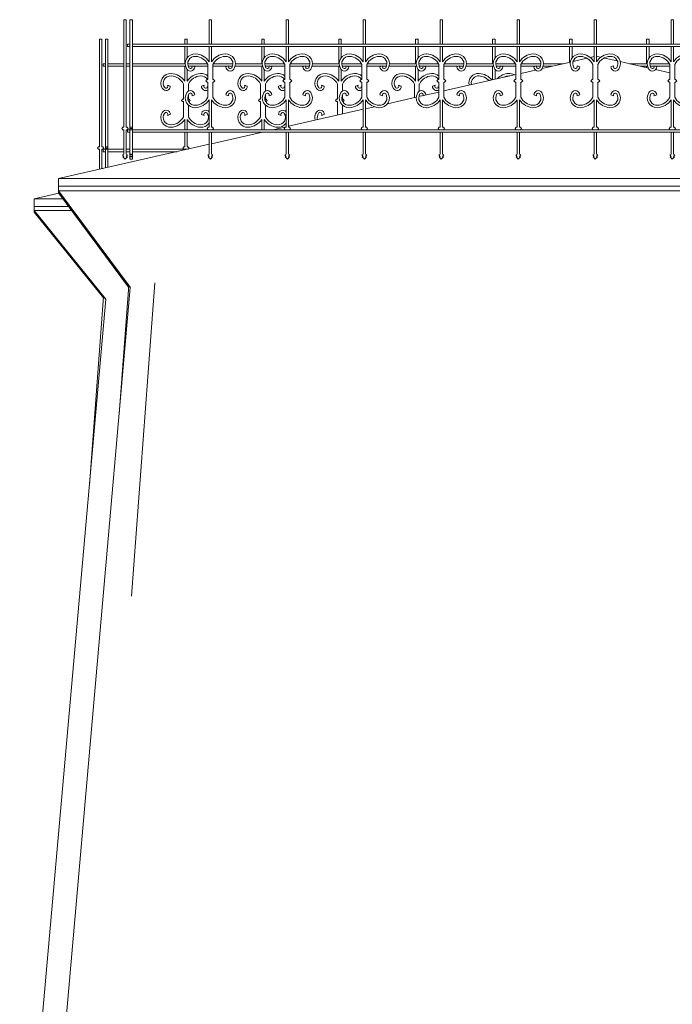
# Model space of a CAD drawing. Header units: metres. Extents: x -29 to 1.8, y -0.8 to 24.3.
# Tile 5 of 6: x -5.2 to -2.5, y 20.3 to 24.3. Entities that reach past the tile are written whole.
import ezdxf

# ---------------------------------------------------------------- set-up
doc = ezdxf.new("R2010")
doc.units = ezdxf.units.M
doc.layers.add('AV-STAVBA', color=7, linetype='Continuous', lineweight=18)

# ---------------------------------------------------------------- blocks, each defined once
blk = doc.blocks.new('Railing - BA_Kovaný sloupek_střecha-V3-Pohled JZ')
at = {"layer": 'AV-STAVBA'}
for p, q in [((-1.9072, 24.3), (-1.9172, 24.3)), ((-1.9172, 24.3), (-1.9172, 24.2)), ((-1.9072, 24.2), (-1.9072, 24.3)), ((-1.9172, 24.19), (-1.9172, 24.1282)), ((-1.9072, 24.1282), (-1.9072, 24.19)), ((-1.976, 24.1076), (-1.9871, 24.1115)), ((-1.9222, 24.117), (-1.9222, 24.055)), ((-1.9022, 24.055), (-1.9022, 24.117)), ((-1.8373, 24.1115), (-1.8484, 24.1076)), ((-1.9257, 24.055), (-1.9303, 24.05)), ((-1.9303, 24.05), (-1.9257, 24.045)), ((-1.9222, 24.055), (-1.9257, 24.055)), ((-1.9257, 24.045), (-1.9222, 24.045)), ((-1.9222, 24.045), (-1.9222, 23.983)), ((-1.8987, 24.055), (-1.9022, 24.055)), ((-1.9022, 23.983), (-1.9022, 24.045)), ((-1.9022, 24.045), (-1.8987, 24.045)), ((-1.8941, 24.05), (-1.8987, 24.055)), ((-1.8987, 24.045), (-1.8941, 24.05)), ((-1.9871, 23.9885), (-1.976, 23.9924)), ((-1.9172, 23.9718), (-1.9172, 23.86)), ((-1.9072, 23.86), (-1.9072, 23.9718)), ((-1.8484, 23.9924), (-1.8373, 23.9885)), ((-1.9207, 23.86), (-1.9253, 23.855)), ((-1.9253, 23.855), (-1.9207, 23.85)), ((-1.9172, 23.86), (-1.9207, 23.86)), ((-1.9037, 23.86), (-1.9072, 23.86)), ((-1.8991, 23.855), (-1.9037, 23.86)), ((-1.9037, 23.85), (-1.8991, 23.855)), ((-1.9172, 23.84), (-1.9172, 23.75)), ((-1.9072, 23.75), (-1.9072, 23.84)), ((-1.9172, 23.75), (-1.9229, 23.7467)), ((-1.9229, 23.7467), (-1.9172, 23.741)), ((-1.9172, 23.741), (-1.9215, 23.7385)), ((-1.9215, 23.7385), (-1.9122, 23.7292)), ((-1.9122, 23.7292), (-1.9029, 23.7385)), ((-1.9015, 23.7467), (-1.9072, 23.75)), ((-1.9072, 23.741), (-1.9015, 23.7467)), ((-1.9029, 23.7385), (-1.9072, 23.741))]:
    blk.add_line(p, q, dxfattribs=at)
for centre, radius, start, end in [((-1.9746, 24.12), 0.0401, 86.5286, 213.3212), ((-1.9746, 24.12), 0.0301, 86.5286, 213.3212), ((-1.9765, 24.0891), 0.061, 27.1606, 86.5286), ((-1.9765, 24.0891), 0.071, 33.3985, 86.5286), ((-1.8479, 24.0891), 0.071, 93.4714, 146.6015), ((-1.8479, 24.0891), 0.061, 93.4714, 152.8394), ((-1.8498, 24.12), 0.0401, 326.6788, 93.4714), ((-1.8498, 24.12), 0.0301, 326.6788, 93.4714), ((-1.9935, 24.1076), 0.0175, 213.3212, 0), ((-1.9935, 24.1076), 0.0075, 213.3212, 31.6188), ((-1.8309, 24.1076), 0.0175, 180, 326.6788), ((-1.8309, 24.1076), 0.0075, 148.3812, 326.6788), ((-1.9935, 23.9924), 0.0175, 0, 146.6788), ((-1.8309, 23.9924), 0.0175, 33.3212, 180), ((-1.9746, 23.98), 0.0401, 146.6788, 273.4714), ((-1.9746, 23.98), 0.0301, 146.6803, 273.4714), ((-1.9935, 23.9924), 0.0075, 328.3812, 146.6788), ((-1.9765, 24.0109), 0.061, 273.4714, 332.8394), ((-1.9765, 24.0109), 0.071, 273.4714, 326.6015), ((-1.8479, 24.0109), 0.071, 213.3985, 266.5286), ((-1.8479, 24.0109), 0.061, 207.1606, 266.5286), ((-1.8498, 23.98), 0.0401, 266.5286, 33.3212), ((-1.8498, 23.98), 0.0301, 266.5286, 33.3197), ((-1.8309, 23.9924), 0.0075, 33.3212, 211.6188)]:
    blk.add_arc(centre, radius, start, end, dxfattribs=at)
blk = doc.blocks.new('Railing - BA_Kovaný sloupek_střecha_roh-V4-Pohled JZ')
at = {"layer": 'AV-STAVBA'}
for p, q in [((-4.7612, 24.0814), (-4.7612, 24.3)), ((-4.7512, 24.3), (-4.7612, 24.3)), ((-4.7512, 24.3), (-4.7512, 24.0814)), ((-4.7612, 23.86), (-4.7612, 24.0814)), ((-4.7512, 24.0814), (-4.7512, 23.86)), ((-4.7612, 23.855), (-4.7612, 23.86)), ((-4.7612, 23.86), (-4.7512, 23.86)), ((-4.7612, 23.85), (-4.7612, 23.855)), ((-4.7612, 23.855), (-4.7512, 23.855)), ((-4.7612, 23.75), (-4.7612, 23.85)), ((-4.7612, 23.85), (-4.7512, 23.85)), ((-4.7512, 23.86), (-4.7512, 23.855)), ((-4.7512, 23.855), (-4.7512, 23.85)), ((-4.7512, 23.85), (-4.7512, 23.75)), ((-4.7612, 23.7467), (-4.7612, 23.75)), ((-4.7612, 23.75), (-4.7512, 23.75)), ((-4.7612, 23.741), (-4.7612, 23.7467)), ((-4.7612, 23.7467), (-4.7512, 23.7467)), ((-4.7612, 23.7385), (-4.7612, 23.741)), ((-4.7612, 23.741), (-4.7512, 23.741)), ((-4.7612, 23.7292), (-4.7612, 23.7385)), ((-4.7612, 23.7385), (-4.7512, 23.7385)), ((-4.7612, 23.7292), (-4.7512, 23.7292)), ((-4.7512, 23.75), (-4.7512, 23.7467)), ((-4.7512, 23.7467), (-4.7512, 23.741)), ((-4.7512, 23.741), (-4.7512, 23.7385)), ((-4.7512, 23.7385), (-4.7512, 23.7292))]:
    blk.add_line(p, q, dxfattribs=at)
blk = doc.blocks.new('Railing - BA_Kovaný sloupek_střecha_roh-V5-Pohled JZ')
at = {"layer": 'AV-STAVBA'}
for p, q in [((-4.7762, 24.3), (-4.7862, 24.3)), ((-4.7862, 24.3), (-4.7862, 24.0814)), ((-4.7762, 24.0814), (-4.7762, 24.3)), ((-4.7862, 24.0814), (-4.7862, 23.86)), ((-4.7762, 23.86), (-4.7762, 24.0814)), ((-4.7897, 23.86), (-4.7942, 23.855)), ((-4.7942, 23.855), (-4.7897, 23.85)), ((-4.7862, 23.86), (-4.7897, 23.86)), ((-4.7897, 23.85), (-4.7862, 23.85)), ((-4.7862, 23.85), (-4.7862, 23.75)), ((-4.7726, 23.86), (-4.7762, 23.86)), ((-4.7762, 23.85), (-4.7726, 23.85)), ((-4.7762, 23.75), (-4.7762, 23.85)), ((-4.7681, 23.855), (-4.7726, 23.86)), ((-4.7726, 23.85), (-4.7681, 23.855)), ((-4.7862, 23.75), (-4.7919, 23.7467)), ((-4.7919, 23.7467), (-4.7862, 23.741)), ((-4.7862, 23.741), (-4.7905, 23.7385)), ((-4.7905, 23.7385), (-4.7812, 23.7292)), ((-4.7812, 23.7292), (-4.7718, 23.7385)), ((-4.7705, 23.7467), (-4.7762, 23.75)), ((-4.7762, 23.741), (-4.7705, 23.7467)), ((-4.7718, 23.7385), (-4.7762, 23.741))]:
    blk.add_line(p, q, dxfattribs=at)
blk = doc.blocks.new('Railing - Railing-1526271-Pohled JZ')
at = {"layer": 'AV-STAVBA'}
for p, q in [((-4.7712, 24.19), (-4.7712, 24.2)), ((-4.7712, 24.2), (-4.7612, 24.2)), ((-4.7612, 24.19), (-4.7712, 24.19)), ((-4.7512, 24.2), (-0.9432, 24.2)), ((-0.9432, 24.19), (-4.7512, 24.19)), ((-4.7712, 23.84), (-4.7712, 23.85)), ((-4.7712, 23.85), (-4.7612, 23.85)), ((-4.7512, 23.85), (-0.9432, 23.85)), ((-4.7612, 23.84), (-4.7712, 23.84)), ((-0.9432, 23.84), (-4.7512, 23.84))]:
    blk.add_line(p, q, dxfattribs=at)
for name, p in [('Railing - BA_Kovaný sloupek_střecha_roh-V5-Pohled JZ', (0, 0)), ('Railing - BA_Kovaný sloupek_střecha_roh-V4-Pohled JZ', (0, 0)), ('Railing - BA_Kovaný sloupek_střecha-V3-Pohled JZ', (-2.52, 0)), ('Railing - BA_Kovaný sloupek_střecha-V3-Pohled JZ', (-2.205, 0)), ('Railing - BA_Kovaný sloupek_střecha-V3-Pohled JZ', (-1.89, 0)), ('Railing - BA_Kovaný sloupek_střecha-V3-Pohled JZ', (-1.575, 0)), ('Railing - BA_Kovaný sloupek_střecha-V3-Pohled JZ', (-1.26, 0)), ('Railing - BA_Kovaný sloupek_střecha-V3-Pohled JZ', (-0.945, 0)), ('Railing - BA_Kovaný sloupek_střecha-V3-Pohled JZ', (-0.63, 0))]:
    blk.add_blockref(name, p)
blk = doc.blocks.new('Railing - BA_Kovaný sloupek_střecha-V11-Pohled JZ')
at = {"layer": 'AV-STAVBA'}
for p, q in [((-2.6372, 24.22), (-2.6472, 24.22)), ((-2.6472, 24.22), (-2.6472, 24.2)), ((-2.6372, 24.2), (-2.6372, 24.22)), ((-2.6472, 24.19), (-2.6472, 24.12)), ((-2.6372, 24.1431), (-2.6372, 24.19)), ((-2.6472, 24.11), (-2.6472, 24.1039))]:
    blk.add_line(p, q, dxfattribs=at)
blk = doc.blocks.new('Railing - BA_Kovaný sloupek_střecha-V12-Pohled JZ')
at = {"layer": 'AV-STAVBA'}
for p, q in [((-2.9522, 24.22), (-2.9622, 24.22)), ((-2.9622, 24.22), (-2.9622, 24.2)), ((-2.9522, 24.2), (-2.9522, 24.22)), ((-2.9622, 24.19), (-2.9622, 24.126)), ((-2.9522, 24.1431), (-2.9522, 24.19))]:
    blk.add_line(p, q, dxfattribs=at)
blk = doc.blocks.new('Railing - BA_Kovaný sloupek_střecha-V13-Pohled JZ')
at = {"layer": 'AV-STAVBA'}
for p, q in [((-3.2672, 24.22), (-3.2772, 24.22)), ((-3.2772, 24.22), (-3.2772, 24.2)), ((-3.2672, 24.2), (-3.2672, 24.22)), ((-3.2772, 24.19), (-3.2772, 24.12)), ((-3.2672, 24.1431), (-3.2672, 24.19)), ((-3.2772, 24.11), (-3.2772, 24.0543)), ((-3.2672, 24.0566), (-3.2672, 24.0969))]:
    blk.add_line(p, q, dxfattribs=at)
for centre, radius, start, end in [((-3.3346, 24.04), 0.0401, 86.5286, 191.1197), ((-3.3346, 24.04), 0.0301, 86.5286, 190.554), ((-3.3365, 24.0091), 0.061, 43.3466, 86.5286), ((-3.3365, 24.0091), 0.071, 38.7973, 86.5286), ((-3.2079, 24.0091), 0.071, 93.4714, 134.9385), ((-3.2079, 24.0091), 0.061, 93.4714, 113.8162), ((-3.2098, 24.04), 0.0401, 59.4114, 93.4714), ((-3.2098, 24.04), 0.0301, 88.231, 93.4714)]:
    blk.add_arc(centre, radius, start, end, dxfattribs=at)
blk = doc.blocks.new('Railing - BA_Kovaný sloupek_střecha-V14-Pohled JZ')
at = {"layer": 'AV-STAVBA'}
for p, q in [((-3.5822, 24.22), (-3.5922, 24.22)), ((-3.5922, 24.22), (-3.5922, 24.2)), ((-3.5822, 24.2), (-3.5822, 24.22)), ((-3.5922, 24.19), (-3.5922, 24.12)), ((-3.5822, 24.1431), (-3.5822, 24.19)), ((-3.5922, 24.11), (-3.5922, 24.0482)), ((-3.5822, 24.0482), (-3.5822, 24.0969)), ((-3.651, 24.0276), (-3.6621, 24.0315)), ((-3.5972, 24.037), (-3.5972, 23.9814)), ((-3.5772, 24.0075), (-3.5772, 24.037)), ((-3.5123, 24.0315), (-3.5234, 24.0276)), ((-3.5772, 23.986), (-3.5772, 23.9916))]:
    blk.add_line(p, q, dxfattribs=at)
for centre, radius, start, end in [((-3.6496, 24.04), 0.0401, 86.5286, 213.3212), ((-3.6496, 24.04), 0.0301, 86.5286, 213.3212), ((-3.6515, 24.0091), 0.061, 27.1606, 86.5286), ((-3.6515, 24.0091), 0.071, 33.3985, 86.5286), ((-3.5229, 24.0091), 0.071, 93.4714, 146.6015), ((-3.5229, 24.0091), 0.061, 93.4714, 152.8394), ((-3.5248, 24.04), 0.0401, 46.1312, 93.4714), ((-3.5248, 24.04), 0.0301, 30.1697, 93.4714), ((-3.6685, 24.0276), 0.0175, 213.3212, 0), ((-3.6685, 24.0276), 0.0075, 213.3212, 31.6188), ((-3.5059, 24.0276), 0.0175, 180, 297.3431), ((-3.5059, 24.0276), 0.0075, 148.3812, 326.6788), ((-3.5248, 24.04), 0.0301, 326.6788, 337.2228)]:
    blk.add_arc(centre, radius, start, end, dxfattribs=at)
blk = doc.blocks.new('Railing - BA_Kovaný sloupek_střecha-V15-Pohled JZ')
at = {"layer": 'AV-STAVBA'}
for p, q in [((-3.8972, 24.22), (-3.9072, 24.22)), ((-3.9072, 24.22), (-3.9072, 24.2)), ((-3.8972, 24.2), (-3.8972, 24.22)), ((-3.9072, 24.19), (-3.9072, 24.12)), ((-3.8972, 24.1431), (-3.8972, 24.19)), ((-3.9072, 24.11), (-3.9072, 24.0482)), ((-3.8972, 24.0482), (-3.8972, 24.0969)), ((-3.966, 24.0276), (-3.9771, 24.0315)), ((-3.9122, 24.037), (-3.9122, 23.975)), ((-3.8922, 24.0075), (-3.8922, 24.037)), ((-3.8273, 24.0315), (-3.8384, 24.0276)), ((-3.9157, 23.975), (-3.9203, 23.97)), ((-3.9203, 23.97), (-3.9157, 23.965)), ((-3.9122, 23.975), (-3.9157, 23.975)), ((-3.9157, 23.965), (-3.9122, 23.965)), ((-3.9122, 23.965), (-3.9122, 23.9097)), ((-3.8922, 23.975), (-3.8922, 23.9916)), ((-3.8887, 23.975), (-3.8922, 23.975)), ((-3.8904, 23.965), (-3.8887, 23.965)), ((-3.8841, 23.97), (-3.8887, 23.975)), ((-3.8887, 23.965), (-3.8841, 23.97)), ((-3.8922, 23.9143), (-3.8922, 23.9513)), ((-3.9771, 23.9085), (-3.966, 23.9124))]:
    blk.add_line(p, q, dxfattribs=at)
for centre, radius, start, end in [((-3.9646, 24.04), 0.0401, 86.5286, 213.3212), ((-3.9646, 24.04), 0.0301, 86.5286, 213.3212), ((-3.9665, 24.0091), 0.061, 27.1606, 86.5286), ((-3.9665, 24.0091), 0.071, 33.3985, 86.5286), ((-3.8379, 24.0091), 0.071, 93.4714, 146.6015), ((-3.8379, 24.0091), 0.061, 93.4714, 152.8394), ((-3.8398, 24.04), 0.0401, 46.1312, 93.4714), ((-3.8398, 24.04), 0.0301, 30.1697, 93.4714), ((-3.9835, 24.0276), 0.0175, 213.3212, 0), ((-3.9835, 24.0276), 0.0075, 213.3212, 31.6188), ((-3.8209, 24.0276), 0.0175, 180, 297.3431), ((-3.8209, 24.0276), 0.0075, 148.3812, 326.6788), ((-3.8398, 24.04), 0.0301, 326.6788, 337.2228), ((-3.9835, 23.9124), 0.0175, 0, 146.6788), ((-3.9646, 23.9), 0.0401, 146.6788, 195.9095), ((-3.9646, 23.9), 0.0301, 146.6788, 196.9312), ((-3.9835, 23.9124), 0.0075, 328.3812, 146.6788)]:
    blk.add_arc(centre, radius, start, end, dxfattribs=at)
blk = doc.blocks.new('Railing - BA_Kovaný sloupek_střecha-V16-Pohled JZ')
at = {"layer": 'AV-STAVBA'}
for p, q in [((-4.2122, 24.22), (-4.2222, 24.22)), ((-4.2222, 24.22), (-4.2222, 24.2)), ((-4.2122, 24.2), (-4.2122, 24.22)), ((-4.2222, 24.19), (-4.2222, 24.12)), ((-4.2122, 24.1431), (-4.2122, 24.19)), ((-4.2222, 24.11), (-4.2222, 24.0482)), ((-4.2122, 24.0482), (-4.2122, 24.0969)), ((-4.281, 24.0276), (-4.2921, 24.0315)), ((-4.2272, 24.037), (-4.2272, 23.975)), ((-4.2072, 24.0075), (-4.2072, 24.037)), ((-4.1423, 24.0315), (-4.1534, 24.0276)), ((-4.2307, 23.975), (-4.2353, 23.97)), ((-4.2353, 23.97), (-4.2307, 23.965)), ((-4.2272, 23.975), (-4.2307, 23.975)), ((-4.2307, 23.965), (-4.2272, 23.965)), ((-4.2272, 23.965), (-4.2272, 23.903)), ((-4.2072, 23.975), (-4.2072, 23.9916)), ((-4.2037, 23.975), (-4.2072, 23.975)), ((-4.2045, 23.965), (-4.2037, 23.965)), ((-4.1991, 23.97), (-4.2037, 23.975)), ((-4.2037, 23.965), (-4.1991, 23.97)), ((-4.2072, 23.903), (-4.2072, 23.9513)), ((-4.2921, 23.9085), (-4.281, 23.9124)), ((-4.2222, 23.8918), (-4.2222, 23.85)), ((-4.2122, 23.85), (-4.2122, 23.8918)), ((-4.1534, 23.9124), (-4.1423, 23.9085))]:
    blk.add_line(p, q, dxfattribs=at)
for centre, radius, start, end in [((-4.2796, 24.04), 0.0401, 86.5286, 213.3212), ((-4.2796, 24.04), 0.0301, 86.5286, 213.3212), ((-4.2815, 24.0091), 0.061, 27.1606, 86.5286), ((-4.2815, 24.0091), 0.071, 33.3985, 86.5286), ((-4.1529, 24.0091), 0.071, 93.4714, 146.6015), ((-4.1529, 24.0091), 0.061, 93.4714, 152.8394), ((-4.1548, 24.04), 0.0401, 46.1312, 93.4714), ((-4.1548, 24.04), 0.0301, 30.1697, 93.4714), ((-4.2985, 24.0276), 0.0175, 213.3212, 0), ((-4.2985, 24.0276), 0.0075, 213.3212, 31.6188), ((-4.1359, 24.0276), 0.0175, 180, 297.3431), ((-4.1359, 24.0276), 0.0075, 148.3812, 326.6788), ((-4.1548, 24.04), 0.0301, 326.6788, 337.2228), ((-4.2985, 23.9124), 0.0175, 0, 146.6788), ((-4.1359, 23.9124), 0.0175, 37.9168, 180), ((-4.2796, 23.9), 0.0401, 146.6788, 273.4714), ((-4.2796, 23.9), 0.0301, 146.6788, 273.4714), ((-4.2985, 23.9124), 0.0075, 328.3812, 146.6788), ((-4.2815, 23.9309), 0.061, 273.4714, 332.8394), ((-4.2815, 23.9309), 0.071, 273.4714, 326.6015), ((-4.1529, 23.9309), 0.071, 213.3985, 266.5286), ((-4.1529, 23.9309), 0.061, 207.1606, 266.5286), ((-4.1548, 23.9), 0.0301, 266.5286, 33.3212), ((-4.1359, 23.9124), 0.0075, 33.3212, 211.6188), ((-4.1548, 23.9), 0.0401, 266.5286, 322.8808)]:
    blk.add_arc(centre, radius, start, end, dxfattribs=at)
blk = doc.blocks.new('Railing - BA_Kovaný sloupek_střecha-V17-Pohled JZ')
at = {"layer": 'AV-STAVBA'}
for p, q in [((-4.5272, 24.22), (-4.5372, 24.22)), ((-4.5372, 24.22), (-4.5372, 24.2)), ((-4.5272, 24.2), (-4.5272, 24.22)), ((-4.5372, 24.19), (-4.5372, 24.12)), ((-4.5272, 24.1431), (-4.5272, 24.19)), ((-4.5372, 24.11), (-4.5372, 24.0482)), ((-4.5272, 24.0482), (-4.5272, 24.0969)), ((-4.596, 24.0276), (-4.6071, 24.0315)), ((-4.5422, 24.037), (-4.5422, 23.975)), ((-4.5222, 24.0075), (-4.5222, 24.037)), ((-4.4573, 24.0315), (-4.4684, 24.0276)), ((-4.5457, 23.975), (-4.5503, 23.97)), ((-4.5503, 23.97), (-4.5457, 23.965)), ((-4.5422, 23.975), (-4.5457, 23.975)), ((-4.5457, 23.965), (-4.5422, 23.965)), ((-4.5422, 23.965), (-4.5422, 23.903)), ((-4.5222, 23.975), (-4.5222, 23.9916)), ((-4.5187, 23.975), (-4.5222, 23.975)), ((-4.5204, 23.965), (-4.5187, 23.965)), ((-4.5141, 23.97), (-4.5187, 23.975)), ((-4.5187, 23.965), (-4.5141, 23.97)), ((-4.5222, 23.903), (-4.5222, 23.9513)), ((-4.6071, 23.9085), (-4.596, 23.9124)), ((-4.5372, 23.8918), (-4.5372, 23.85)), ((-4.5272, 23.85), (-4.5272, 23.8918)), ((-4.4684, 23.9124), (-4.4573, 23.9085)), ((-4.5372, 23.84), (-4.5372, 23.78)), ((-4.5272, 23.78), (-4.5272, 23.84)), ((-4.5407, 23.78), (-4.5453, 23.775)), ((-4.5453, 23.775), (-4.5407, 23.77)), ((-4.5372, 23.78), (-4.5407, 23.78)), ((-4.5237, 23.78), (-4.5272, 23.78)), ((-4.5191, 23.775), (-4.5237, 23.78)), ((-4.523, 23.7707), (-4.5191, 23.775))]:
    blk.add_line(p, q, dxfattribs=at)
for centre, radius, start, end in [((-4.5946, 24.04), 0.0401, 86.5286, 213.3212), ((-4.5946, 24.04), 0.0301, 86.5286, 213.3212), ((-4.5965, 24.0091), 0.061, 27.1606, 86.5286), ((-4.5965, 24.0091), 0.071, 33.3985, 86.5286), ((-4.4679, 24.0091), 0.071, 93.4714, 146.6015), ((-4.4679, 24.0091), 0.061, 93.4714, 152.8394), ((-4.4698, 24.04), 0.0401, 46.1312, 93.4714), ((-4.4698, 24.04), 0.0301, 30.1697, 93.4714), ((-4.6135, 24.0276), 0.0175, 213.3212, 0), ((-4.6135, 24.0276), 0.0075, 213.3212, 31.6188), ((-4.4509, 24.0276), 0.0175, 180, 297.3431), ((-4.4509, 24.0276), 0.0075, 148.3812, 326.6788), ((-4.4698, 24.04), 0.0301, 326.6788, 337.2228), ((-4.6135, 23.9124), 0.0175, 0, 146.6788), ((-4.4509, 23.9124), 0.0175, 37.9168, 180), ((-4.5946, 23.9), 0.0401, 146.6788, 273.4714), ((-4.5946, 23.9), 0.0301, 146.6788, 273.4714), ((-4.6135, 23.9124), 0.0075, 328.3812, 146.6788), ((-4.5965, 23.9309), 0.061, 273.4714, 332.8394), ((-4.5965, 23.9309), 0.071, 273.4714, 326.6015), ((-4.4679, 23.9309), 0.071, 213.3985, 266.5286), ((-4.4679, 23.9309), 0.061, 207.1606, 266.5286), ((-4.4698, 23.9), 0.0301, 266.5286, 33.3212), ((-4.4509, 23.9124), 0.0075, 33.3212, 211.6188), ((-4.4698, 23.9), 0.0401, 266.5286, 322.8808)]:
    blk.add_arc(centre, radius, start, end, dxfattribs=at)
blk = doc.blocks.new('Railing - BA_Kovaný sloupek_střecha_roh-V19-Pohled JZ')
at = {"layer": 'AV-STAVBA'}
for p, q in [((-4.8612, 24.0014), (-4.8612, 24.22)), ((-4.8512, 24.22), (-4.8612, 24.22)), ((-4.8512, 24.22), (-4.8512, 24.0014)), ((-4.8612, 23.78), (-4.8612, 24.0014)), ((-4.8512, 24.0014), (-4.8512, 23.78)), ((-4.8612, 23.775), (-4.8612, 23.78)), ((-4.8612, 23.78), (-4.8512, 23.78)), ((-4.8612, 23.77), (-4.8612, 23.775)), ((-4.8612, 23.775), (-4.8512, 23.775)), ((-4.8612, 23.6937), (-4.8612, 23.77)), ((-4.8612, 23.77), (-4.8512, 23.77)), ((-4.8512, 23.78), (-4.8512, 23.775)), ((-4.8512, 23.775), (-4.8512, 23.77)), ((-4.8512, 23.77), (-4.8512, 23.696))]:
    blk.add_line(p, q, dxfattribs=at)
blk = doc.blocks.new('Railing - BA_Kovaný sloupek_střecha_roh-V20-Pohled JZ')
at = {"layer": 'AV-STAVBA'}
for p, q in [((-4.8762, 24.22), (-4.8862, 24.22)), ((-4.8862, 24.22), (-4.8862, 24.0014)), ((-4.8762, 24.0014), (-4.8762, 24.22)), ((-4.8862, 24.0014), (-4.8862, 23.78)), ((-4.8762, 23.78), (-4.8762, 24.0014)), ((-4.8897, 23.78), (-4.8942, 23.775)), ((-4.8942, 23.775), (-4.8897, 23.77)), ((-4.8862, 23.78), (-4.8897, 23.78)), ((-4.8897, 23.77), (-4.8862, 23.77)), ((-4.8862, 23.77), (-4.8862, 23.688)), ((-4.8726, 23.78), (-4.8762, 23.78)), ((-4.8762, 23.77), (-4.8726, 23.77)), ((-4.8762, 23.6903), (-4.8762, 23.77)), ((-4.8681, 23.775), (-4.8726, 23.78)), ((-4.8726, 23.77), (-4.8681, 23.775))]:
    blk.add_line(p, q, dxfattribs=at)
blk = doc.blocks.new('Railing - Railing-1527304-Pohled JZ')
at = {"layer": 'AV-STAVBA'}
for p, q in [((-4.8712, 24.11), (-4.8712, 24.12)), ((-4.8712, 24.12), (-4.8612, 24.12)), ((-4.8612, 24.11), (-4.8712, 24.11)), ((-4.8512, 24.12), (-4.7862, 24.12)), ((-4.7862, 24.11), (-4.8512, 24.11)), ((-4.7762, 24.12), (-4.7612, 24.12)), ((-4.7612, 24.11), (-4.7762, 24.11)), ((-4.7512, 24.12), (-4.5344, 24.12)), ((-4.5331, 24.11), (-4.7512, 24.11)), ((-4.5245, 24.12), (-4.4443, 24.12)), ((-4.5064, 24.11), (-4.5233, 24.11)), ((-4.4422, 24.11), (-4.5028, 24.11)), ((-4.3616, 24.11), (-4.4222, 24.11)), ((-4.4201, 24.12), (-4.3399, 24.12)), ((-4.3411, 24.11), (-4.358, 24.11)), ((-4.2181, 24.11), (-4.3312, 24.11)), ((-4.33, 24.12), (-4.2194, 24.12)), ((-4.2095, 24.12), (-4.1293, 24.12)), ((-4.1914, 24.11), (-4.2083, 24.11)), ((-4.1272, 24.11), (-4.1878, 24.11)), ((-4.0466, 24.11), (-4.1072, 24.11)), ((-4.1051, 24.12), (-4.0249, 24.12)), ((-4.0261, 24.11), (-4.043, 24.11)), ((-3.9031, 24.11), (-4.0162, 24.11)), ((-4.015, 24.12), (-3.9044, 24.12)), ((-3.8945, 24.12), (-3.8143, 24.12)), ((-3.8764, 24.11), (-3.8933, 24.11)), ((-3.8122, 24.11), (-3.8728, 24.11)), ((-3.7316, 24.11), (-3.7922, 24.11)), ((-3.7901, 24.12), (-3.7099, 24.12)), ((-3.7111, 24.11), (-3.728, 24.11)), ((-3.5881, 24.11), (-3.7012, 24.11)), ((-3.7, 24.12), (-3.5894, 24.12)), ((-3.5795, 24.12), (-3.4993, 24.12)), ((-3.5614, 24.11), (-3.5783, 24.11)), ((-3.4972, 24.11), (-3.5578, 24.11)), ((-3.4166, 24.11), (-3.4772, 24.11)), ((-3.4751, 24.12), (-3.3949, 24.12)), ((-3.3961, 24.11), (-3.413, 24.11)), ((-3.2731, 24.11), (-3.3862, 24.11)), ((-3.385, 24.12), (-3.2744, 24.12)), ((-3.2645, 24.12), (-3.1843, 24.12)), ((-3.2464, 24.11), (-3.2633, 24.11)), ((-3.1822, 24.11), (-3.2428, 24.11)), ((-3.1016, 24.11), (-3.1622, 24.11)), ((-3.1601, 24.12), (-3.0799, 24.12)), ((-3.0811, 24.11), (-3.098, 24.11)), ((-3.0325, 24.11), (-3.0712, 24.11)), ((-3.07, 24.12), (-2.9885, 24.12)), ((-2.717, 24.12), (-2.6444, 24.12)), ((-2.6431, 24.11), (-2.674, 24.11)), ((-2.6345, 24.12), (-2.5543, 24.12)), ((-2.6164, 24.11), (-2.6333, 24.11)), ((-2.5522, 24.11), (-2.6128, 24.11)), ((-4.8712, 23.76), (-4.8712, 23.77)), ((-4.8712, 23.77), (-4.8612, 23.77)), ((-4.8512, 23.77), (-4.7862, 23.77)), ((-4.7762, 23.77), (-4.7612, 23.77)), ((-4.7512, 23.77), (-4.5261, 23.77)), ((-4.8612, 23.76), (-4.8712, 23.76)), ((-4.7862, 23.76), (-4.8512, 23.76)), ((-4.7612, 23.76), (-4.7762, 23.76)), ((-4.57, 23.76), (-4.7512, 23.76))]:
    blk.add_line(p, q, dxfattribs=at)
for name in ['Railing - BA_Kovaný sloupek_střecha_roh-V20-Pohled JZ', 'Railing - BA_Kovaný sloupek_střecha_roh-V19-Pohled JZ', 'Railing - BA_Kovaný sloupek_střecha-V17-Pohled JZ', 'Railing - BA_Kovaný sloupek_střecha-V16-Pohled JZ', 'Railing - BA_Kovaný sloupek_střecha-V15-Pohled JZ', 'Railing - BA_Kovaný sloupek_střecha-V14-Pohled JZ', 'Railing - BA_Kovaný sloupek_střecha-V13-Pohled JZ', 'Railing - BA_Kovaný sloupek_střecha-V12-Pohled JZ', 'Railing - BA_Kovaný sloupek_střecha-V11-Pohled JZ']:
    blk.add_blockref(name, (0, 0))

msp = doc.modelspace()

# ---------------------------------------------------------------- linework, layer by layer
at = {"layer": 'AV-STAVBA'}
for p, q in [((-3.0751, 24.1003), (-2.9591, 24.1267)), ((-2.948, 24.1292), (-2.8919, 24.142)), ((-2.8785, 24.145), (-2.8622, 24.1488)), ((-2.8497, 24.15), (-2.8522, 24.15)), ((-2.834, 24.1464), (-2.8497, 24.15)), ((-2.7669, 24.1312), (-2.82, 24.1432)), ((-2.6402, 24.1023), (-2.7559, 24.1286)), ((-3.1622, 24.0805), (-3.1019, 24.0942)), ((-2.5522, 24.0823), (-2.6108, 24.0956)), ((-3.4772, 24.0088), (-3.1822, 24.0759)), ((-3.7075, 23.9563), (-3.5895, 23.9832)), ((-3.5789, 23.9856), (-3.5616, 23.9895)), ((-3.5544, 23.9912), (-3.4972, 24.0042)), ((-4.1122, 23.8642), (-3.8072, 23.9336)), ((-3.7972, 23.9359), (-3.7612, 23.9441)), ((-4.1746, 23.85), (-4.122, 23.862)), ((-4.4272, 23.7925), (-4.2185, 23.84)), ((-5.0532, 23.65), (-4.4372, 23.7902)), ((-5.0532, 23.65), (-0.6532, 23.65)), ((-5.0532, 23.65), (-5.0532, 23.5924)), ((-0.6532, 23.6192), (-5.0532, 23.6192)), ((-5.0519, 23.5906), (-5.1532, 23.5669)), ((-5.1532, 23.5669), (-5.0343, 23.5669)), ((-5.1532, 23.5669), (-5.1532, 23.5126)), ((-0.6532, 23.6006), (-5.0532, 23.6006)), ((-5.0532, 23.6006), (-4.7599, 23.2057)), ((-4.76, 23.2048), (-5.0532, 23.5997)), ((-4.7665, 23.2063), (-5.0532, 23.5924)), ((-5.0114, 23.5361), (-5.1532, 23.5361)), ((-4.9995, 23.52), (-5.1532, 23.52)), ((-5.1532, 23.52), (-4.8598, 23.1569)), ((-4.8599, 23.1561), (-5.1532, 23.5191)), ((-4.8698, 23.1618), (-5.1532, 23.5126)), ((-5.1101, 19.2106), (-4.7601, 23.205)), ((-4.8056, 22.6863), (-4.766, 23.213)), ((-4.7554, 21.9415), (-4.6591, 23.2241)), ((-4.9272, 22.3955), (-4.8693, 23.1678)), ((-5.2122, 19.1724), (-4.86, 23.1563))]:
    msp.add_line(p, q, dxfattribs=at)

# ---------------------------------------------------------------- block references
for name in ['Railing - Railing-1526271-Pohled JZ', 'Railing - Railing-1527304-Pohled JZ']:
    msp.add_blockref(name, (0, 0), dxfattribs=at)

doc.saveas('drawing.dxf')
